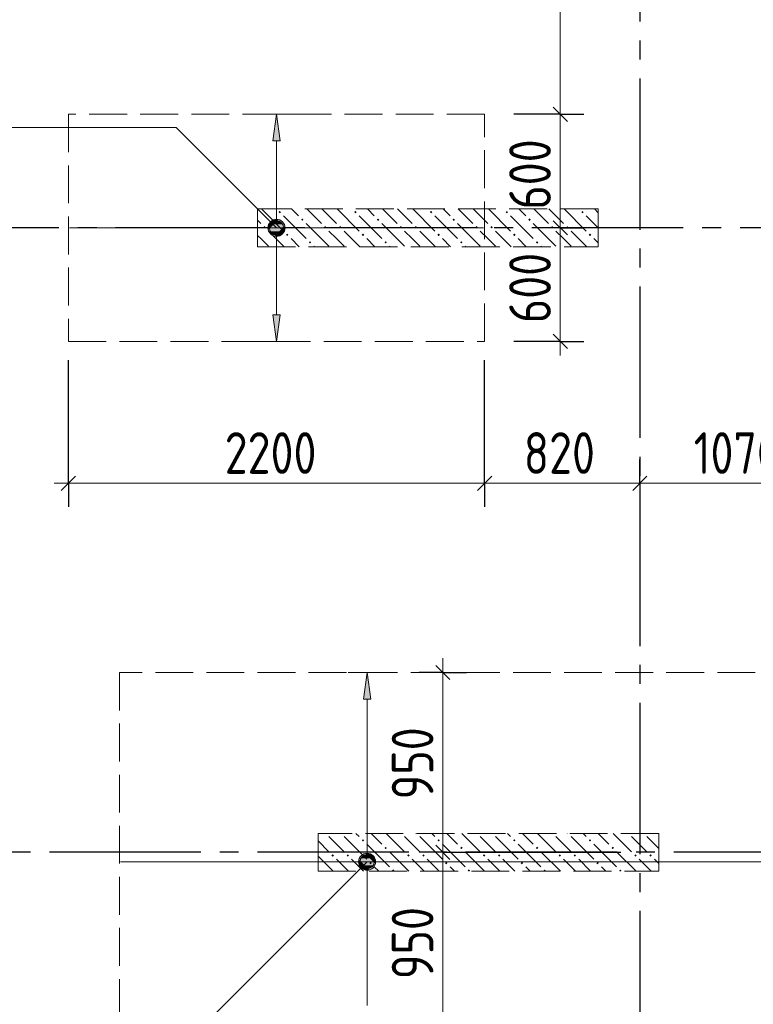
# Model space of a CAD drawing. Header units: millimetres. Extents: x 0 to 43617, y 0 to 59400.
# Tile 9 of 36: x 11347 to 15224, y 31627 to 36830. Entities that reach past the tile are written whole.
import ezdxf

# ---------------------------------------------------------------- set-up
doc = ezdxf.new("R2010")
doc.units = ezdxf.units.MM
doc.linetypes.add('______2', pattern=[270, 200, -70])
doc.linetypes.add('______5', pattern=[1100, 800, -100, 100, -100])
for name, color, linetype, lineweight in [('Standard', 7, 'Continuous', 25), ('ДОП Верх по У', 7, 'Continuous', 25), ('ЖБ Пилон', 180, 'Continuous', 25), ('Оси', 40, '______5', 18), ('Позиционная метка номер позиции', 7, 'Continuous', 13), ('Примечания', 7, 'Continuous', 25)]:
    doc.layers.add(name, color=color, linetype=linetype, lineweight=lineweight)
doc.styles.add('GOST 2.304-81', font='txt')

msp = doc.modelspace()

# ---------------------------------------------------------------- hatches: boundary and pattern name
at = {"layer": 'ДОП Верх по У', "linetype": 'Continuous', "lineweight": 13, "transparency": 33554687}
for points in [[(12724, 36190), (12704, 36330), (12684, 36190)], [(12666.5, 35730), (12741.5, 35730), (12736.2, 35748.7)], [(12666.5, 35730), (12736.2, 35748.7), (12671.7, 35748.7)], [(12671.7, 35748.7), (12736.2, 35748.7), (12722.7, 35762.2)], [(12671.7, 35748.7), (12722.7, 35762.2), (12685.2, 35762.2)], [(12685.2, 35762.2), (12722.7, 35762.2), (12704, 35767.5)], [(12671.7, 35711.2), (12741.5, 35730), (12666.5, 35730)], [(12671.7, 35711.2), (12736.2, 35711.2), (12741.5, 35730)], [(12685.2, 35697.7), (12736.2, 35711.2), (12671.7, 35711.2)], [(12685.2, 35697.7), (12722.7, 35697.7), (12736.2, 35711.2)], [(12722.7, 35697.7), (12685.2, 35697.7), (12704, 35692.5)], [(13203.1, 33240), (13183.1, 33380), (13163.1, 33240)], [(13145.6, 32380), (13220.6, 32380), (13215.4, 32398.7)], [(13145.6, 32380), (13215.4, 32398.7), (13150.9, 32398.7)], [(13150.9, 32361.2), (13220.6, 32380), (13145.6, 32380)], [(13150.9, 32398.7), (13215.4, 32398.7), (13201.9, 32412.2)], [(13150.9, 32398.7), (13201.9, 32412.2), (13164.4, 32412.2)], [(13150.9, 32361.2), (13215.4, 32361.2), (13220.6, 32380)], [(13164.4, 32412.2), (13201.9, 32412.2), (13183.1, 32417.5)], [(13164.4, 32347.8), (13215.4, 32361.2), (13150.9, 32361.2)], [(13164.4, 32347.8), (13201.9, 32347.8), (13215.4, 32361.2)], [(13201.9, 32347.8), (13164.4, 32347.8), (13183.1, 32342.5)]]:
    msp.add_hatch(color=7, dxfattribs=at).paths.add_polyline_path(points)
msp.add_hatch(color=7, dxfattribs=at).paths.add_polyline_path([(12724, 35270), (12704, 35130), (12684, 35270)], flags=16)
at = {"layer": 'ЖБ Пилон', "linetype": 'Continuous', "lineweight": 18, "transparency": 33554687}
for points in [[(12714.5, 35813.1), (12721, 35819.6), (12727.5, 35813.1), (12721, 35806.6)], [(13114.5, 35813.1), (13121, 35819.6), (13127.5, 35813.1), (13121, 35806.6)], [(13514.5, 35813.1), (13521, 35819.6), (13527.5, 35813.1), (13521, 35806.6)], [(13914.5, 35813.1), (13921, 35819.6), (13927.5, 35813.1), (13921, 35806.6)], [(14314.5, 35813.1), (14321, 35819.6), (14327.5, 35813.1), (14321, 35806.6)], [(12834.5, 35773.1), (12841, 35779.6), (12847.4, 35773.1), (12841, 35766.6)], [(13234.5, 35773.1), (13241, 35779.6), (13247.4, 35773.1), (13241, 35766.6)], [(13634.5, 35773.1), (13641, 35779.6), (13647.4, 35773.1), (13641, 35766.6)], [(14034.5, 35773.1), (14041, 35779.6), (14047.4, 35773.1), (14041, 35766.6)], [(12634.5, 35733.1), (12641, 35739.6), (12647.4, 35733.1), (12641, 35726.6)], [(12754.4, 35693.1), (12760.9, 35699.6), (12767.4, 35693.1), (12760.9, 35686.6)], [(12954.4, 35733.1), (12960.9, 35739.6), (12967.4, 35733.1), (12960.9, 35726.6)], [(13034.5, 35733.1), (13041, 35739.6), (13047.4, 35733.1), (13041, 35726.6)], [(13154.4, 35693.1), (13160.9, 35699.6), (13167.4, 35693.1), (13160.9, 35686.6)], [(13354.4, 35733.1), (13360.9, 35739.6), (13367.4, 35733.1), (13360.9, 35726.6)], [(13434.5, 35733.1), (13441, 35739.6), (13447.4, 35733.1), (13441, 35726.6)], [(13554.4, 35693.1), (13560.9, 35699.6), (13567.4, 35693.1), (13560.9, 35686.6)], [(13754.4, 35733.1), (13760.9, 35739.6), (13767.4, 35733.1), (13760.9, 35726.6)], [(13834.5, 35733.1), (13841, 35739.6), (13847.4, 35733.1), (13841, 35726.6)], [(13954.4, 35693.1), (13960.9, 35699.6), (13967.4, 35693.1), (13960.9, 35686.6)], [(14154.4, 35733.1), (14160.9, 35739.6), (14167.4, 35733.1), (14160.9, 35726.6)], [(14234.5, 35733.1), (14241, 35739.6), (14247.4, 35733.1), (14241, 35726.6)], [(14354.4, 35693.1), (14360.9, 35699.6), (14367.4, 35693.1), (14360.9, 35686.6)], [(12874.5, 35653.1), (12881, 35659.6), (12887.5, 35653.1), (12881, 35646.6)], [(13274.5, 35653.1), (13281, 35659.6), (13287.5, 35653.1), (13281, 35646.6)], [(13674.5, 35653.1), (13681, 35659.6), (13687.5, 35653.1), (13681, 35646.6)], [(14074.5, 35653.1), (14081, 35659.6), (14087.5, 35653.1), (14081, 35646.6)], [(12964.3, 32530), (12960.9, 32526.6), (12957.6, 32530)], [(13044.3, 32530), (13041, 32526.6), (13037.6, 32530)], [(13364.3, 32530), (13360.9, 32526.6), (13357.6, 32530)], [(13444.3, 32530), (13441, 32526.6), (13437.6, 32530)], [(13764.3, 32530), (13760.9, 32526.6), (13757.6, 32530)], [(13844.3, 32530), (13841, 32526.6), (13837.6, 32530)], [(14164.3, 32530), (14160.9, 32526.6), (14157.6, 32530)], [(14244.3, 32530), (14241, 32526.6), (14237.6, 32530)], [(14564.3, 32530), (14560.9, 32526.6), (14557.6, 32530)], [(14644.3, 32530), (14641, 32526.6), (14637.6, 32530)], [(13154.4, 32493.1), (13160.9, 32499.6), (13167.4, 32493.1), (13160.9, 32486.6)], [(13554.4, 32493.1), (13560.9, 32499.6), (13567.4, 32493.1), (13560.9, 32486.6)], [(13954.4, 32493.1), (13960.9, 32499.6), (13967.4, 32493.1), (13960.9, 32486.6)], [(14354.4, 32493.1), (14360.9, 32499.6), (14367.4, 32493.1), (14360.9, 32486.6)], [(12994.5, 32413.1), (13001, 32419.6), (13007.5, 32413.1), (13001, 32406.6)], [(13074.5, 32413.1), (13081, 32419.6), (13087.5, 32413.1), (13081, 32406.6)], [(13274.5, 32453.1), (13281, 32459.6), (13287.5, 32453.1), (13281, 32446.6)], [(13394.5, 32413.1), (13401, 32419.6), (13407.5, 32413.1), (13401, 32406.6)], [(13474.5, 32413.1), (13481, 32419.6), (13487.5, 32413.1), (13481, 32406.6)], [(13674.5, 32453.1), (13681, 32459.6), (13687.5, 32453.1), (13681, 32446.6)], [(13794.5, 32413.1), (13801, 32419.6), (13807.5, 32413.1), (13801, 32406.6)], [(13874.5, 32413.1), (13881, 32419.6), (13887.5, 32413.1), (13881, 32406.6)], [(14074.5, 32453.1), (14081, 32459.6), (14087.5, 32453.1), (14081, 32446.6)], [(14194.5, 32413.1), (14201, 32419.6), (14207.5, 32413.1), (14201, 32406.6)], [(14274.5, 32413.1), (14281, 32419.6), (14287.5, 32413.1), (14281, 32406.6)], [(14474.5, 32453.1), (14481, 32459.6), (14487.5, 32453.1), (14481, 32446.6)], [(14594.5, 32413.1), (14601, 32419.6), (14607.5, 32413.1), (14601, 32406.6)], [(14674.5, 32413.1), (14681, 32419.6), (14687.5, 32413.1), (14681, 32406.6)], [(13194.5, 32373.1), (13201, 32379.6), (13207.5, 32373.1), (13201, 32366.6)], [(13594.5, 32373.1), (13601, 32379.6), (13607.5, 32373.1), (13601, 32366.6)], [(13994.5, 32373.1), (14001, 32379.6), (14007.5, 32373.1), (14001, 32366.6)], [(14394.5, 32373.1), (14401, 32379.6), (14407.5, 32373.1), (14401, 32366.6)], [(12924, 32336.6), (12927.5, 32333.1), (12924.3, 32330), (12924, 32330)], [(13314.5, 32333.1), (13321, 32339.6), (13327.5, 32333.1), (13324.3, 32330), (13317.6, 32330)], [(13714.5, 32333.1), (13721, 32339.6), (13727.5, 32333.1), (13724.3, 32330), (13717.6, 32330)], [(14114.5, 32333.1), (14121, 32339.6), (14127.5, 32333.1), (14124.3, 32330), (14117.6, 32330)], [(14514.5, 32333.1), (14521, 32339.6), (14527.5, 32333.1), (14524.3, 32330), (14517.6, 32330)]]:
    msp.add_hatch(color=7, dxfattribs=at).paths.add_polyline_path(points, flags=16)
at = {"layer": 'Позиционная метка номер позиции', "linetype": 'Continuous', "lineweight": 13, "transparency": 33554687}
for points in [[(12672.2, 35698.2), (12715.4, 35773.3), (12660.7, 35718.5)], [(12660.7, 35718.5), (12715.4, 35773.3), (12692.5, 35773.3)], [(12660.7, 35718.5), (12692.5, 35773.3), (12660.7, 35741.5)], [(12660.7, 35741.5), (12692.5, 35773.3), (12672.2, 35761.8)], [(12672.2, 35698.2), (12735.8, 35761.8), (12715.4, 35773.3)], [(12692.5, 35686.7), (12735.8, 35761.8), (12672.2, 35698.2)], [(12692.5, 35686.7), (12747.3, 35741.5), (12735.8, 35761.8)], [(12715.4, 35686.7), (12747.3, 35741.5), (12692.5, 35686.7)], [(12715.4, 35686.7), (12747.3, 35718.5), (12747.3, 35741.5)], [(12747.3, 35718.5), (12715.4, 35686.7), (12735.8, 35698.2)], [(13226.4, 32368.5), (13171.7, 32423.3), (13151.3, 32411.8)], [(13226.4, 32391.4), (13194.6, 32423.3), (13171.7, 32423.3)], [(13226.4, 32391.4), (13171.7, 32423.3), (13226.4, 32368.5)], [(13194.6, 32423.3), (13226.4, 32391.4), (13214.9, 32411.8)], [(13214.9, 32348.2), (13151.3, 32411.8), (13139.8, 32391.4)], [(13214.9, 32348.2), (13139.8, 32391.4), (13194.6, 32336.7)], [(13194.6, 32336.7), (13139.8, 32391.4), (13139.8, 32368.5)], [(13194.6, 32336.7), (13139.8, 32368.5), (13171.7, 32336.7)], [(13171.7, 32336.7), (13139.8, 32368.5), (13151.3, 32348.2)], [(13226.4, 32368.5), (13151.3, 32411.8), (13214.9, 32348.2)]]:
    msp.add_hatch(color=7, dxfattribs=at).paths.add_polyline_path(points)

# ---------------------------------------------------------------- linework, layer by layer
at = {"layer": 'Standard', "color": 7, "linetype": 'Continuous', "lineweight": 13, "transparency": 33554687}
for p, q in [((14204, 36330), (14204, 38080)), ((14204, 35730), (14204, 36330)), ((14204, 35130), (14204, 35055)), ((11604, 34380), (11529, 34380)), ((13804, 34380), (11604, 34380)), ((14624, 34380), (13804, 34380)), ((15694, 34380), (14624, 34380)), ((13583.1, 33380), (13583.1, 33455)), ((13583.1, 32430), (13583.1, 33380)), ((13583.1, 31480), (13583.1, 32430))]:
    msp.add_line(p, q, dxfattribs=at)
at = {"layer": 'Standard', "color": 251, "linetype": 'Continuous', "lineweight": -3, "true_color": 0x656565, "transparency": 33554687}
for p, q in [((14204, 36330), (14079, 36330)), ((14204, 36330), (14329, 36330)), ((14204, 35730), (14079, 35730)), ((14204, 35730), (14329, 35730)), ((14204, 35730), (14204, 35730)), ((14204, 35130), (13959, 35130)), ((14204, 35130), (14079, 35130)), ((14204, 35130), (14329, 35130)), ((11604, 34380), (11604, 35030)), ((11604, 34380), (11604, 34505)), ((13804, 34380), (13804, 34505)), ((14624, 34380), (14624, 34505)), ((11604, 34380), (11604, 34255)), ((13804, 34380), (13804, 34255)), ((14624, 34380), (14624, 34255)), ((14624, 34380), (14624, 34380)), ((13583.1, 33380), (13458.1, 33380)), ((13583.1, 33380), (13708.1, 33380)), ((13583.1, 33380), (13583.1, 33380)), ((13583.1, 32430), (13458.1, 32430)), ((13583.1, 32430), (13708.1, 32430)), ((13583.1, 32430), (14524, 32430))]:
    msp.add_line(p, q, dxfattribs=at)
at = {"layer": 'Standard', "color": 7, "linetype": 'Continuous', "lineweight": 25, "transparency": 33554687}
for p, q in [((14241.5, 36292.5), (14166.5, 36367.5)), ((14241.5, 35692.5), (14166.5, 35767.5)), ((14241.5, 35092.5), (14166.5, 35167.5)), ((11641.5, 34417.5), (11566.5, 34342.5)), ((13841.5, 34417.5), (13766.5, 34342.5)), ((14661.5, 34417.5), (14586.5, 34342.5)), ((13620.6, 33342.5), (13545.6, 33417.5)), ((13620.6, 32392.5), (13545.6, 32467.5))]:
    msp.add_line(p, q, dxfattribs=at)
at = {"layer": 'Standard', "color": 251, "linetype": 'Continuous', "lineweight": -3, "true_color": 0x656565, "transparency": 33554687}
for points in [[(14204, 36330), (14187, 36330), (14187, 36330), (14187, 36330), (14187, 36330), (14187, 36330), (14187, 36330), (14187, 36330), (14187, 36330), (14187, 36330), (14187, 36330), (14187, 36330), (14187, 36330), (14187, 36330), (14187, 36330), (14187, 36330), (14187, 36330), (14187, 36330), (14187, 36330), (14187, 36330), (14187, 36330), (14187, 36330), (14187, 36330), (14187, 36330), (14187, 36330), (14187, 36330), (14187, 36330), (14187, 36330), (14187, 36330), (14187, 36330), (14187, 36330), (14187, 36330), (14187, 36330), (14187, 36330), (14187, 36330), (13959, 36330)], [(13804, 34380), (13804, 34397), (13804, 34397), (13804, 35030)]]:
    msp.add_lwpolyline(points, dxfattribs=at)
at = {"layer": 'Standard', "color": 7, "linetype": 'Continuous', "lineweight": 13, "transparency": 33554687}
msp.add_lwpolyline([(14204, 35130), (14204, 35150.7), (14204, 35150.7), (14204, 35730)], dxfattribs=at)
at = {"layer": 'ДОП Верх по У', "color": 251, "linetype": 'Continuous', "lineweight": 13, "true_color": 0x494949, "transparency": 33554687}
for p, q in [((12704, 36330), (12604, 36330)), ((12704, 36330), (12684, 36190)), ((12724, 36190), (12704, 36330)), ((12704, 36330), (12804, 36330)), ((12704, 36330), (12704, 36330)), ((12684, 36190), (12724, 36190)), ((12704, 35760), (12704, 36190)), ((12666.5, 35730), (12666.5, 35730)), ((12704, 35270), (12704, 35700)), ((12741.5, 35730), (12741.5, 35730)), ((12704, 35130), (12684, 35270)), ((12684, 35270), (12724, 35270)), ((12724, 35270), (12704, 35130)), ((12704, 35130), (12604, 35130)), ((12704, 35130), (12804, 35130)), ((12704, 35130), (12704, 35130)), ((13183.1, 33380), (13083.1, 33380)), ((13183.1, 33380), (13163.1, 33240)), ((13203.1, 33240), (13183.1, 33380)), ((13183.1, 33380), (13283.1, 33380)), ((13183.1, 33380), (13183.1, 33380)), ((13163.1, 33240), (13203.1, 33240)), ((13183.1, 32410), (13183.1, 33240)), ((13145.6, 32380), (13145.6, 32380)), ((13220.6, 32380), (13220.6, 32380)), ((13183.1, 31620), (13183.1, 32350))]:
    msp.add_line(p, q, dxfattribs=at)
at = {"layer": 'ДОП Верх по У', "color": 7, "linetype": 'Continuous', "lineweight": 18, "transparency": 33554687}
for p, q in [((11610, 35730), (13798, 35730)), ((11880, 32380), (15768, 32380))]:
    msp.add_line(p, q, dxfattribs=at)
at = {"layer": 'ДОП Верх по У', "color": 251, "linetype": 'Continuous', "lineweight": 13, "true_color": 0x494949, "transparency": 33554687}
for centre in [(12704, 35730), (13183.1, 32380)]:
    msp.add_circle(centre, 37.5, dxfattribs=at)
at = {"layer": 'ЖБ Пилон', "color": 253, "linetype": '______2', "lineweight": 13, "true_color": 0xa0a0a0, "transparency": 33554687}
for p, q in [((14404, 35830), (12604, 35830)), ((12604, 35830), (12604, 35630)), ((14404, 35630), (14404, 35830)), ((12604, 35630), (14404, 35630)), ((14724, 32530), (12924, 32530)), ((12924, 32530), (12924, 32330)), ((14724, 32330), (14724, 32530)), ((12924, 32330), (14724, 32330))]:
    msp.add_line(p, q, dxfattribs=at)
at = {"layer": 'ЖБ Пилон', "color": 9, "linetype": 'Continuous', "lineweight": 18, "true_color": 0xc7c7c7, "transparency": 33554687}
for p, q in [((12624.1, 35830), (12741, 35713.1)), ((12821, 35793.1), (12784.1, 35830)), ((12864.1, 35830), (12941, 35753.1)), ((12944.1, 35830), (13021, 35753.1)), ((13024.1, 35830), (13141, 35713.1)), ((13221, 35793.1), (13184.1, 35830)), ((13264.1, 35830), (13341, 35753.1)), ((13344.1, 35830), (13421, 35753.1)), ((13424.1, 35830), (13541, 35713.1)), ((13621, 35793.1), (13584.1, 35830)), ((13664.1, 35830), (13741, 35753.1)), ((13744.1, 35830), (13821, 35753.1)), ((13824.1, 35830), (13941, 35713.1)), ((14021, 35793.1), (13984.1, 35830)), ((14064.1, 35830), (14141, 35753.1)), ((14144.1, 35830), (14221, 35753.1)), ((14224.1, 35830), (14341, 35713.1)), ((14404, 35810.1), (14384.1, 35830)), ((12604, 35770.1), (12621, 35753.1)), ((12741, 35793.1), (12860.9, 35673.1)), ((12860.9, 35753.1), (12981, 35633.1)), ((13141, 35793.1), (13260.9, 35673.1)), ((13260.9, 35753.1), (13381, 35633.1)), ((13541, 35793.1), (13660.9, 35673.1)), ((13660.9, 35753.1), (13781, 35633.1)), ((13941, 35793.1), (14060.9, 35673.1)), ((14060.9, 35753.1), (14181, 35633.1)), ((14341, 35793.1), (14404, 35730.1)), ((12660.9, 35713.1), (12744.1, 35630)), ((13021, 35673.1), (12981, 35713.1)), ((13060.9, 35713.1), (13144.1, 35630)), ((13421, 35673.1), (13381, 35713.1)), ((13460.9, 35713.1), (13544.1, 35630)), ((13821, 35673.1), (13781, 35713.1)), ((13860.9, 35713.1), (13944.1, 35630)), ((14221, 35673.1), (14181, 35713.1)), ((14260.9, 35713.1), (14344.1, 35630)), ((12621, 35673.1), (12604, 35690.1)), ((12660.9, 35633.1), (12621, 35673.1)), ((12781, 35673.1), (12824.1, 35630)), ((13060.9, 35633.1), (13021, 35673.1)), ((13181, 35673.1), (13224.1, 35630)), ((13460.9, 35633.1), (13421, 35673.1)), ((13581, 35673.1), (13624.1, 35630)), ((13860.9, 35633.1), (13821, 35673.1)), ((13981, 35673.1), (14024.1, 35630)), ((14260.9, 35633.1), (14221, 35673.1)), ((14381, 35673.1), (14404, 35650.1)), ((12904.1, 35630), (12901, 35633.1)), ((13304.1, 35630), (13301, 35633.1)), ((13704.1, 35630), (13701, 35633.1)), ((14104.1, 35630), (14101, 35633.1)), ((13124.1, 32530), (13141, 32513.1)), ((13204.1, 32530), (13260.9, 32473.1)), ((13284.1, 32530), (13381, 32433.1)), ((13524.1, 32530), (13541, 32513.1)), ((13604.1, 32530), (13660.9, 32473.1)), ((13684.1, 32530), (13781, 32433.1)), ((13924.1, 32530), (13941, 32513.1)), ((14004.1, 32530), (14060.9, 32473.1)), ((14084.1, 32530), (14181, 32433.1)), ((14324.1, 32530), (14341, 32513.1)), ((14404.1, 32530), (14460.9, 32473.1)), ((14484.1, 32530), (14581, 32433.1)), ((12924, 32490.1), (12981, 32433.1)), ((13021, 32473.1), (12981, 32513.1)), ((13060.9, 32433.1), (13021, 32473.1)), ((13060.9, 32513.1), (13181, 32393.1)), ((13181, 32473.1), (13301, 32353.1)), ((13421, 32473.1), (13381, 32513.1)), ((13460.9, 32433.1), (13421, 32473.1)), ((13460.9, 32513.1), (13581, 32393.1)), ((13581, 32473.1), (13701, 32353.1)), ((13821, 32473.1), (13781, 32513.1)), ((13860.9, 32433.1), (13821, 32473.1)), ((13860.9, 32513.1), (13981, 32393.1)), ((13981, 32473.1), (14101, 32353.1)), ((14221, 32473.1), (14181, 32513.1)), ((14260.9, 32433.1), (14221, 32473.1)), ((14260.9, 32513.1), (14381, 32393.1)), ((14381, 32473.1), (14501, 32353.1)), ((14621, 32473.1), (14581, 32513.1)), ((14660.9, 32433.1), (14621, 32473.1)), ((14660.9, 32513.1), (14724, 32450.1)), ((13404.1, 32330), (13301, 32433.1)), ((13804.1, 32330), (13701, 32433.1)), ((14204.1, 32330), (14101, 32433.1)), ((14604.1, 32330), (14501, 32433.1)), ((13004.1, 32330), (12924, 32410.1)), ((13021, 32393.1), (13084.1, 32330)), ((13101, 32393.1), (13164.1, 32330)), ((13421, 32393.1), (13484.1, 32330)), ((13501, 32393.1), (13564.1, 32330)), ((13821, 32393.1), (13884.1, 32330)), ((13901, 32393.1), (13964.1, 32330)), ((14221, 32393.1), (14284.1, 32330)), ((14301, 32393.1), (14364.1, 32330)), ((14621, 32393.1), (14684.1, 32330)), ((14701, 32393.1), (14724, 32370.1)), ((13244.1, 32330), (13221, 32353.1)), ((13644.1, 32330), (13621, 32353.1)), ((14044.1, 32330), (14021, 32353.1)), ((14444.1, 32330), (14421, 32353.1))]:
    msp.add_line(p, q, dxfattribs=at)
at = {"layer": 'Оси', "color": 8, "linetype": '______5', "lineweight": -3, "transparency": 33554687}
for p, q in [((14624, 57420), (14624, 7100)), ((22554, 35730), (3600, 35730)), ((23304, 32430), (3600, 32430))]:
    msp.add_line(p, q, dxfattribs=at)
at = {"layer": 'Позиционная метка номер позиции', "color": 7, "linetype": 'Continuous', "lineweight": 13, "transparency": 33554687}
for p, q in [((12672.2, 35761.8), (12672.2, 35761.8)), ((12735.8, 35761.8), (12735.8, 35761.8)), ((12672.2, 35698.2), (12672.2, 35698.2)), ((12735.8, 35698.2), (12735.8, 35698.2)), ((13151.3, 32411.8), (13151.3, 32411.8)), ((13214.9, 32411.8), (13214.9, 32411.8)), ((13151.3, 32348.2), (13151.3, 32348.2)), ((13214.9, 32348.2), (13214.9, 32348.2))]:
    msp.add_line(p, q, dxfattribs=at)
for points in [[(12704, 35730), (12173, 36261), (4920.5, 36261)], [(13183.1, 32380), (12383.1, 31580), (4920.5, 31580)]]:
    msp.add_lwpolyline(points, dxfattribs=at)
for centre in [(12704, 35730), (13183.1, 32380)]:
    msp.add_circle(centre, 45, dxfattribs=at)
at = {"layer": 'Примечания', "color": 7, "linetype": '______2', "lineweight": 18, "transparency": 33554687}
for p, q in [((13804, 36330), (11604, 36330)), ((11604, 36330), (11604, 35130)), ((13804, 35130), (13804, 36330)), ((11604, 35130), (13804, 35130)), ((15774, 33380), (11874, 33380)), ((11874, 33380), (11874, 31480))]:
    msp.add_line(p, q, dxfattribs=at)

# ---------------------------------------------------------------- texts
at = {"layer": 'Standard', "color": 7, "linetype": 'Continuous', "lineweight": 25, "transparency": 33554687, "char_height": 220, "attachment_point": 7, "rotation": 90, "style": 'GOST 2.304-81'}
for s, insert, width in [('600', (14154, 35826.7), 531.973), ('600', (14154, 35226.7), 531.973), ('950', (13533.1, 32709.5), 516.396), ('950', (13533.1, 31759.5), 516.396)]:
    msp.add_mtext(s, dxfattribs=dict(at, insert=insert, width=width))
at = {"layer": 'Standard', "color": 7, "linetype": 'Continuous', "lineweight": 25, "transparency": 33554687, "char_height": 220, "attachment_point": 7, "style": 'GOST 2.304-81'}
for s, insert, width in [('2200', (12430.3, 34430), 672.622), ('820', (14010.7, 34430), 531.96), ('1070', (14908.8, 34430), 625.741)]:
    msp.add_mtext(s, dxfattribs=dict(at, insert=insert, width=width))

doc.saveas('drawing.dxf')
